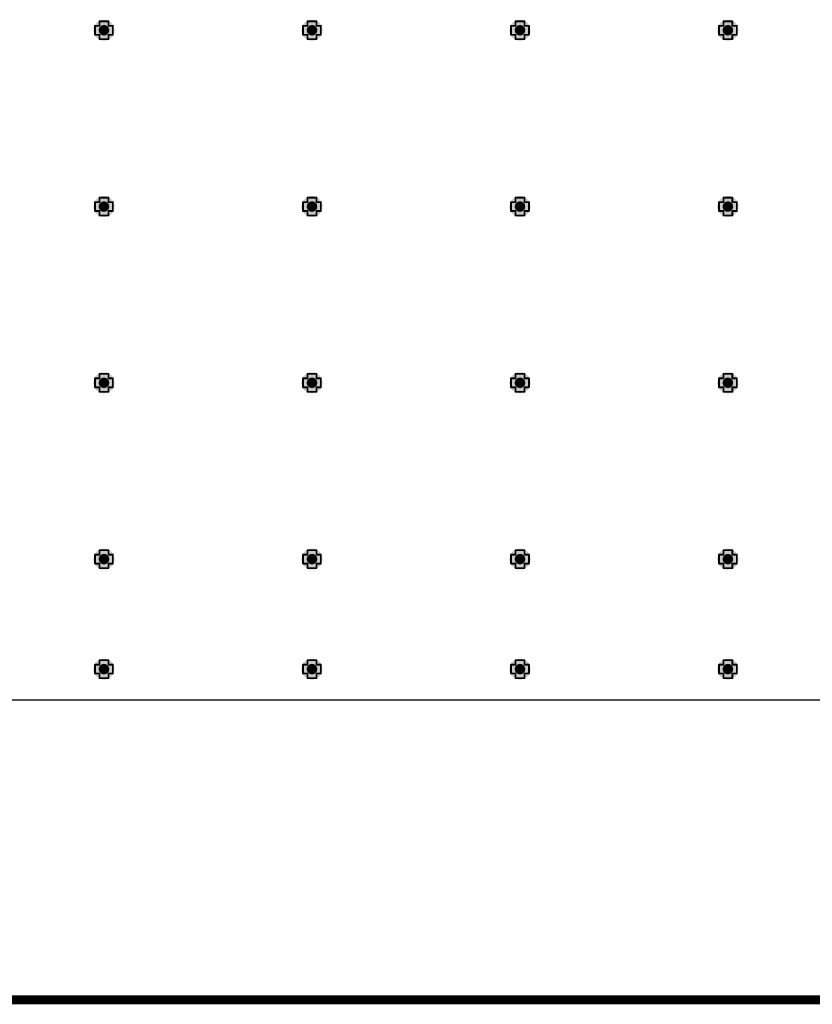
# Model space of a CAD drawing. Header units: inches. Extents: x -0.1 to 10.2, y 0 to 6.5.
# Tile 19 of 95: x 1.1 to 2, y 0 to 1.1. Entities that reach past the tile are written whole.
import ezdxf

# ---------------------------------------------------------------- set-up
doc = ezdxf.new("R2010")
doc.units = ezdxf.units.IN
doc.header["$MEASUREMENT"] = 0
for name, color, linetype in [('Board Outline', 216, 'Continuous'), ('Bottom Layer', 5, 'Continuous'), ('Drill Drawing', 1, 'Continuous'), ('Top Layer', 1, 'Continuous'), ('Via Holes', 16, 'Continuous')]:
    doc.layers.add(name, color=color, linetype=linetype)

msp = doc.modelspace()

# ---------------------------------------------------------------- hatches: boundary and pattern name
at = {"layer": 'Bottom Layer'}
h = msp.add_hatch(color=5, dxfattribs=at)
edge = h.paths.add_edge_path()
edge.add_arc((1.2008, 1.0827), 0.0118, 0, 360)
h = msp.add_hatch(color=5, dxfattribs=at)
edge = h.paths.add_edge_path()
edge.add_arc((1.4331, 1.0827), 0.0118, 0, 360)
h = msp.add_hatch(color=5, dxfattribs=at)
edge = h.paths.add_edge_path()
edge.add_arc((1.6654, 1.0827), 0.0118, 0, 360)
h = msp.add_hatch(color=5, dxfattribs=at)
edge = h.paths.add_edge_path()
edge.add_arc((1.8976, 1.0827), 0.0118, 0, 360)
h = msp.add_hatch(color=5, dxfattribs=at)
edge = h.paths.add_edge_path()
edge.add_arc((1.2008, 0.8858), 0.0118, 0, 360)
h = msp.add_hatch(color=5, dxfattribs=at)
edge = h.paths.add_edge_path()
edge.add_arc((1.4331, 0.8858), 0.0118, 0, 360)
h = msp.add_hatch(color=5, dxfattribs=at)
edge = h.paths.add_edge_path()
edge.add_arc((1.6654, 0.8858), 0.0118, 0, 360)
h = msp.add_hatch(color=5, dxfattribs=at)
edge = h.paths.add_edge_path()
edge.add_arc((1.8976, 0.8858), 0.0118, 0, 360)
h = msp.add_hatch(color=5, dxfattribs=at)
edge = h.paths.add_edge_path()
edge.add_arc((1.2008, 0.689), 0.0118, 0, 360)
h = msp.add_hatch(color=5, dxfattribs=at)
edge = h.paths.add_edge_path()
edge.add_arc((1.4331, 0.689), 0.0118, 0, 360)
h = msp.add_hatch(color=5, dxfattribs=at)
edge = h.paths.add_edge_path()
edge.add_arc((1.6654, 0.689), 0.0118, 0, 360)
h = msp.add_hatch(color=5, dxfattribs=at)
edge = h.paths.add_edge_path()
edge.add_arc((1.8976, 0.689), 0.0118, 0, 360)
h = msp.add_hatch(color=5, dxfattribs=at)
edge = h.paths.add_edge_path()
edge.add_arc((1.2008, 0.4921), 0.0118, 0, 360)
h = msp.add_hatch(color=5, dxfattribs=at)
edge = h.paths.add_edge_path()
edge.add_arc((1.4331, 0.4921), 0.0118, 0, 360)
h = msp.add_hatch(color=5, dxfattribs=at)
edge = h.paths.add_edge_path()
edge.add_arc((1.6654, 0.4921), 0.0118, 0, 360)
h = msp.add_hatch(color=5, dxfattribs=at)
edge = h.paths.add_edge_path()
edge.add_arc((1.8976, 0.4921), 0.0118, 0, 360)
h = msp.add_hatch(color=5, dxfattribs=at)
edge = h.paths.add_edge_path()
edge.add_arc((1.2008, 0.3693), 0.0118, 0, 360)
h = msp.add_hatch(color=5, dxfattribs=at)
edge = h.paths.add_edge_path()
edge.add_arc((1.4331, 0.3693), 0.0118, 0, 360)
h = msp.add_hatch(color=5, dxfattribs=at)
edge = h.paths.add_edge_path()
edge.add_arc((1.6654, 0.3693), 0.0118, 0, 360)
h = msp.add_hatch(color=5, dxfattribs=at)
edge = h.paths.add_edge_path()
edge.add_arc((1.8976, 0.3693), 0.0118, 0, 360)
at = {"layer": 'Top Layer'}
h = msp.add_hatch(color=1, dxfattribs=at)
edge = h.paths.add_edge_path()
edge.add_arc((1.2008, 1.0827), 0.0118, 0, 360)
h = msp.add_hatch(color=1, dxfattribs=at)
edge = h.paths.add_edge_path()
edge.add_arc((1.4331, 1.0827), 0.0118, 0, 360)
h = msp.add_hatch(color=1, dxfattribs=at)
edge = h.paths.add_edge_path()
edge.add_arc((1.6654, 1.0827), 0.0118, 0, 360)
h = msp.add_hatch(color=1, dxfattribs=at)
edge = h.paths.add_edge_path()
edge.add_arc((1.8976, 1.0827), 0.0118, 0, 360)
h = msp.add_hatch(color=1, dxfattribs=at)
edge = h.paths.add_edge_path()
edge.add_arc((1.2008, 0.8858), 0.0118, 0, 360)
h = msp.add_hatch(color=1, dxfattribs=at)
edge = h.paths.add_edge_path()
edge.add_arc((1.4331, 0.8858), 0.0118, 0, 360)
h = msp.add_hatch(color=1, dxfattribs=at)
edge = h.paths.add_edge_path()
edge.add_arc((1.6654, 0.8858), 0.0118, 0, 360)
h = msp.add_hatch(color=1, dxfattribs=at)
edge = h.paths.add_edge_path()
edge.add_arc((1.8976, 0.8858), 0.0118, 0, 360)
h = msp.add_hatch(color=1, dxfattribs=at)
edge = h.paths.add_edge_path()
edge.add_arc((1.2008, 0.689), 0.0118, 0, 360)
h = msp.add_hatch(color=1, dxfattribs=at)
edge = h.paths.add_edge_path()
edge.add_arc((1.4331, 0.689), 0.0118, 0, 360)
h = msp.add_hatch(color=1, dxfattribs=at)
edge = h.paths.add_edge_path()
edge.add_arc((1.6654, 0.689), 0.0118, 0, 360)
h = msp.add_hatch(color=1, dxfattribs=at)
edge = h.paths.add_edge_path()
edge.add_arc((1.8976, 0.689), 0.0118, 0, 360)
h = msp.add_hatch(color=1, dxfattribs=at)
edge = h.paths.add_edge_path()
edge.add_arc((1.2008, 0.4921), 0.0118, 0, 360)
h = msp.add_hatch(color=1, dxfattribs=at)
edge = h.paths.add_edge_path()
edge.add_arc((1.4331, 0.4921), 0.0118, 0, 360)
h = msp.add_hatch(color=1, dxfattribs=at)
edge = h.paths.add_edge_path()
edge.add_arc((1.6654, 0.4921), 0.0118, 0, 360)
h = msp.add_hatch(color=1, dxfattribs=at)
edge = h.paths.add_edge_path()
edge.add_arc((1.8976, 0.4921), 0.0118, 0, 360)
h = msp.add_hatch(color=1, dxfattribs=at)
edge = h.paths.add_edge_path()
edge.add_arc((1.2008, 0.3693), 0.0118, 0, 360)
h = msp.add_hatch(color=1, dxfattribs=at)
edge = h.paths.add_edge_path()
edge.add_arc((1.4331, 0.3693), 0.0118, 0, 360)
h = msp.add_hatch(color=1, dxfattribs=at)
edge = h.paths.add_edge_path()
edge.add_arc((1.6654, 0.3693), 0.0118, 0, 360)
h = msp.add_hatch(color=1, dxfattribs=at)
edge = h.paths.add_edge_path()
edge.add_arc((1.8976, 0.3693), 0.0118, 0, 360)
at = {"layer": 'Via Holes'}
h = msp.add_hatch(color=7, dxfattribs=at)
edge = h.paths.add_edge_path()
edge.add_arc((1.2008, 1.0827), 0.00591, 0, 360)
h = msp.add_hatch(color=7, dxfattribs=at)
edge = h.paths.add_edge_path()
edge.add_arc((1.4331, 1.0827), 0.00591, 0, 360)
h = msp.add_hatch(color=7, dxfattribs=at)
edge = h.paths.add_edge_path()
edge.add_arc((1.6654, 1.0827), 0.00591, 0, 360)
h = msp.add_hatch(color=7, dxfattribs=at)
edge = h.paths.add_edge_path()
edge.add_arc((1.8976, 1.0827), 0.00591, 0, 360)
h = msp.add_hatch(color=7, dxfattribs=at)
edge = h.paths.add_edge_path()
edge.add_arc((1.2008, 0.8858), 0.00591, 0, 360)
h = msp.add_hatch(color=7, dxfattribs=at)
edge = h.paths.add_edge_path()
edge.add_arc((1.4331, 0.8858), 0.00591, 0, 360)
h = msp.add_hatch(color=7, dxfattribs=at)
edge = h.paths.add_edge_path()
edge.add_arc((1.6654, 0.8858), 0.00591, 0, 360)
h = msp.add_hatch(color=7, dxfattribs=at)
edge = h.paths.add_edge_path()
edge.add_arc((1.8976, 0.8858), 0.00591, 0, 360)
h = msp.add_hatch(color=7, dxfattribs=at)
edge = h.paths.add_edge_path()
edge.add_arc((1.2008, 0.689), 0.00591, 0, 360)
h = msp.add_hatch(color=7, dxfattribs=at)
edge = h.paths.add_edge_path()
edge.add_arc((1.4331, 0.689), 0.00591, 0, 360)
h = msp.add_hatch(color=7, dxfattribs=at)
edge = h.paths.add_edge_path()
edge.add_arc((1.6654, 0.689), 0.00591, 0, 360)
h = msp.add_hatch(color=7, dxfattribs=at)
edge = h.paths.add_edge_path()
edge.add_arc((1.8976, 0.689), 0.00591, 0, 360)
h = msp.add_hatch(color=7, dxfattribs=at)
edge = h.paths.add_edge_path()
edge.add_arc((1.2008, 0.4921), 0.00591, 0, 360)
h = msp.add_hatch(color=7, dxfattribs=at)
edge = h.paths.add_edge_path()
edge.add_arc((1.4331, 0.4921), 0.00591, 0, 360)
h = msp.add_hatch(color=7, dxfattribs=at)
edge = h.paths.add_edge_path()
edge.add_arc((1.6654, 0.4921), 0.00591, 0, 360)
h = msp.add_hatch(color=7, dxfattribs=at)
edge = h.paths.add_edge_path()
edge.add_arc((1.8976, 0.4921), 0.00591, 0, 360)
h = msp.add_hatch(color=7, dxfattribs=at)
edge = h.paths.add_edge_path()
edge.add_arc((1.2008, 0.3693), 0.00591, 0, 360)
h = msp.add_hatch(color=7, dxfattribs=at)
edge = h.paths.add_edge_path()
edge.add_arc((1.4331, 0.3693), 0.00591, 0, 360)
h = msp.add_hatch(color=7, dxfattribs=at)
edge = h.paths.add_edge_path()
edge.add_arc((1.6654, 0.3693), 0.00591, 0, 360)
h = msp.add_hatch(color=7, dxfattribs=at)
edge = h.paths.add_edge_path()
edge.add_arc((1.8976, 0.3693), 0.00591, 0, 360)

# ---------------------------------------------------------------- linework, layer by layer
at = {"layer": 'Board Outline', "const_width": 0.01}
msp.add_lwpolyline([(0, 0), (4.7244, 0)], dxfattribs=at)
at = {"layer": 'Bottom Layer'}
msp.add_line((4.7091, 0.3346), (0.0153, 0.3346), dxfattribs=at)
at = {"layer": 'Drill Drawing', "const_width": 0.002}
for points in [[(1.1908, 1.0777), (1.1908, 1.0877)], [(1.1908, 1.0877), (1.1958, 1.0877)], [(1.1958, 1.0877), (1.1958, 1.0927)], [(1.1958, 1.0927), (1.2058, 1.0927)], [(1.2058, 1.0877), (1.2058, 1.0927)], [(1.2058, 1.0877), (1.2108, 1.0877)], [(1.2108, 1.0777), (1.2108, 1.0877)], [(1.4231, 1.0777), (1.4231, 1.0877)], [(1.4231, 1.0877), (1.4281, 1.0877)], [(1.4281, 1.0877), (1.4281, 1.0927)], [(1.4281, 1.0927), (1.4381, 1.0927)], [(1.4381, 1.0877), (1.4381, 1.0927)], [(1.4381, 1.0877), (1.4431, 1.0877)], [(1.4431, 1.0777), (1.4431, 1.0877)], [(1.6554, 1.0777), (1.6554, 1.0877)], [(1.6554, 1.0877), (1.6604, 1.0877)], [(1.6604, 1.0877), (1.6604, 1.0927)], [(1.6604, 1.0927), (1.6704, 1.0927)], [(1.6704, 1.0877), (1.6704, 1.0927)], [(1.6704, 1.0877), (1.6754, 1.0877)], [(1.6754, 1.0777), (1.6754, 1.0877)], [(1.8876, 1.0777), (1.8876, 1.0877)], [(1.8876, 1.0877), (1.8926, 1.0877)], [(1.8926, 1.0877), (1.8926, 1.0927)], [(1.8926, 1.0927), (1.9026, 1.0927)], [(1.9026, 1.0877), (1.9026, 1.0927)], [(1.9026, 1.0877), (1.9076, 1.0877)], [(1.9076, 1.0777), (1.9076, 1.0877)], [(1.1908, 1.0777), (1.1958, 1.0777)], [(1.1958, 1.0727), (1.1958, 1.0777)], [(1.2058, 1.0777), (1.2108, 1.0777)], [(1.2058, 1.0727), (1.2058, 1.0777)], [(1.4231, 1.0777), (1.4281, 1.0777)], [(1.4281, 1.0727), (1.4281, 1.0777)], [(1.4381, 1.0777), (1.4431, 1.0777)], [(1.4381, 1.0727), (1.4381, 1.0777)], [(1.6554, 1.0777), (1.6604, 1.0777)], [(1.6604, 1.0727), (1.6604, 1.0777)], [(1.6704, 1.0777), (1.6754, 1.0777)], [(1.6704, 1.0727), (1.6704, 1.0777)], [(1.8876, 1.0777), (1.8926, 1.0777)], [(1.8926, 1.0727), (1.8926, 1.0777)], [(1.9026, 1.0777), (1.9076, 1.0777)], [(1.9026, 1.0727), (1.9026, 1.0777)], [(1.1958, 1.0727), (1.2058, 1.0727)], [(1.4281, 1.0727), (1.4381, 1.0727)], [(1.6604, 1.0727), (1.6704, 1.0727)], [(1.8926, 1.0727), (1.9026, 1.0727)], [(1.1908, 0.8808), (1.1908, 0.8908)], [(1.1908, 0.8908), (1.1958, 0.8908)], [(1.1958, 0.8908), (1.1958, 0.8958)], [(1.1958, 0.8958), (1.2058, 0.8958)], [(1.2058, 0.8908), (1.2058, 0.8958)], [(1.2058, 0.8908), (1.2108, 0.8908)], [(1.2108, 0.8808), (1.2108, 0.8908)], [(1.4231, 0.8808), (1.4231, 0.8908)], [(1.4231, 0.8908), (1.4281, 0.8908)], [(1.4281, 0.8908), (1.4281, 0.8958)], [(1.4281, 0.8958), (1.4381, 0.8958)], [(1.4381, 0.8908), (1.4381, 0.8958)], [(1.4381, 0.8908), (1.4431, 0.8908)], [(1.4431, 0.8808), (1.4431, 0.8908)], [(1.6554, 0.8808), (1.6554, 0.8908)], [(1.6554, 0.8908), (1.6604, 0.8908)], [(1.6604, 0.8908), (1.6604, 0.8958)], [(1.6604, 0.8958), (1.6704, 0.8958)], [(1.6704, 0.8908), (1.6704, 0.8958)], [(1.6704, 0.8908), (1.6754, 0.8908)], [(1.6754, 0.8808), (1.6754, 0.8908)], [(1.8876, 0.8808), (1.8876, 0.8908)], [(1.8876, 0.8908), (1.8926, 0.8908)], [(1.8926, 0.8908), (1.8926, 0.8958)], [(1.8926, 0.8958), (1.9026, 0.8958)], [(1.9026, 0.8908), (1.9026, 0.8958)], [(1.9026, 0.8908), (1.9076, 0.8908)], [(1.9076, 0.8808), (1.9076, 0.8908)], [(1.1908, 0.8808), (1.1958, 0.8808)], [(1.1958, 0.8758), (1.1958, 0.8808)], [(1.2058, 0.8808), (1.2108, 0.8808)], [(1.2058, 0.8758), (1.2058, 0.8808)], [(1.4231, 0.8808), (1.4281, 0.8808)], [(1.4281, 0.8758), (1.4281, 0.8808)], [(1.4381, 0.8808), (1.4431, 0.8808)], [(1.4381, 0.8758), (1.4381, 0.8808)], [(1.6554, 0.8808), (1.6604, 0.8808)], [(1.6604, 0.8758), (1.6604, 0.8808)], [(1.6704, 0.8808), (1.6754, 0.8808)], [(1.6704, 0.8758), (1.6704, 0.8808)], [(1.8876, 0.8808), (1.8926, 0.8808)], [(1.8926, 0.8758), (1.8926, 0.8808)], [(1.9026, 0.8808), (1.9076, 0.8808)], [(1.9026, 0.8758), (1.9026, 0.8808)], [(1.1958, 0.8758), (1.2058, 0.8758)], [(1.4281, 0.8758), (1.4381, 0.8758)], [(1.6604, 0.8758), (1.6704, 0.8758)], [(1.8926, 0.8758), (1.9026, 0.8758)], [(1.1908, 0.684), (1.1908, 0.694)], [(1.1908, 0.694), (1.1958, 0.694)], [(1.1958, 0.694), (1.1958, 0.699)], [(1.1958, 0.699), (1.2058, 0.699)], [(1.2058, 0.694), (1.2058, 0.699)], [(1.2058, 0.694), (1.2108, 0.694)], [(1.2108, 0.684), (1.2108, 0.694)], [(1.4231, 0.684), (1.4231, 0.694)], [(1.4231, 0.694), (1.4281, 0.694)], [(1.4281, 0.694), (1.4281, 0.699)], [(1.4281, 0.699), (1.4381, 0.699)], [(1.4381, 0.694), (1.4381, 0.699)], [(1.4381, 0.694), (1.4431, 0.694)], [(1.4431, 0.684), (1.4431, 0.694)], [(1.6554, 0.684), (1.6554, 0.694)], [(1.6554, 0.694), (1.6604, 0.694)], [(1.6604, 0.694), (1.6604, 0.699)], [(1.6604, 0.699), (1.6704, 0.699)], [(1.6704, 0.694), (1.6704, 0.699)], [(1.6704, 0.694), (1.6754, 0.694)], [(1.6754, 0.684), (1.6754, 0.694)], [(1.8876, 0.684), (1.8876, 0.694)], [(1.8876, 0.694), (1.8926, 0.694)], [(1.8926, 0.694), (1.8926, 0.699)], [(1.8926, 0.699), (1.9026, 0.699)], [(1.9026, 0.694), (1.9026, 0.699)], [(1.9026, 0.694), (1.9076, 0.694)], [(1.9076, 0.684), (1.9076, 0.694)], [(1.1908, 0.684), (1.1958, 0.684)], [(1.1958, 0.679), (1.1958, 0.684)], [(1.2058, 0.684), (1.2108, 0.684)], [(1.2058, 0.679), (1.2058, 0.684)], [(1.4231, 0.684), (1.4281, 0.684)], [(1.4281, 0.679), (1.4281, 0.684)], [(1.4381, 0.684), (1.4431, 0.684)], [(1.4381, 0.679), (1.4381, 0.684)], [(1.6554, 0.684), (1.6604, 0.684)], [(1.6604, 0.679), (1.6604, 0.684)], [(1.6704, 0.684), (1.6754, 0.684)], [(1.6704, 0.679), (1.6704, 0.684)], [(1.8876, 0.684), (1.8926, 0.684)], [(1.8926, 0.679), (1.8926, 0.684)], [(1.9026, 0.684), (1.9076, 0.684)], [(1.9026, 0.679), (1.9026, 0.684)], [(1.1958, 0.679), (1.2058, 0.679)], [(1.4281, 0.679), (1.4381, 0.679)], [(1.6604, 0.679), (1.6704, 0.679)], [(1.8926, 0.679), (1.9026, 0.679)], [(1.1908, 0.4871), (1.1908, 0.4971)], [(1.1908, 0.4971), (1.1958, 0.4971)], [(1.1958, 0.4971), (1.1958, 0.5021)], [(1.1958, 0.5021), (1.2058, 0.5021)], [(1.2058, 0.4971), (1.2058, 0.5021)], [(1.2058, 0.4971), (1.2108, 0.4971)], [(1.2108, 0.4871), (1.2108, 0.4971)], [(1.4231, 0.4871), (1.4231, 0.4971)], [(1.4231, 0.4971), (1.4281, 0.4971)], [(1.4281, 0.4971), (1.4281, 0.5021)], [(1.4281, 0.5021), (1.4381, 0.5021)], [(1.4381, 0.4971), (1.4381, 0.5021)], [(1.4381, 0.4971), (1.4431, 0.4971)], [(1.4431, 0.4871), (1.4431, 0.4971)], [(1.6554, 0.4871), (1.6554, 0.4971)], [(1.6554, 0.4971), (1.6604, 0.4971)], [(1.6604, 0.4971), (1.6604, 0.5021)], [(1.6604, 0.5021), (1.6704, 0.5021)], [(1.6704, 0.4971), (1.6704, 0.5021)], [(1.6704, 0.4971), (1.6754, 0.4971)], [(1.6754, 0.4871), (1.6754, 0.4971)], [(1.8876, 0.4871), (1.8876, 0.4971)], [(1.8876, 0.4971), (1.8926, 0.4971)], [(1.8926, 0.4971), (1.8926, 0.5021)], [(1.8926, 0.5021), (1.9026, 0.5021)], [(1.9026, 0.4971), (1.9026, 0.5021)], [(1.9026, 0.4971), (1.9076, 0.4971)], [(1.9076, 0.4871), (1.9076, 0.4971)], [(1.1908, 0.4871), (1.1958, 0.4871)], [(1.1958, 0.4821), (1.1958, 0.4871)], [(1.2058, 0.4871), (1.2108, 0.4871)], [(1.2058, 0.4821), (1.2058, 0.4871)], [(1.4231, 0.4871), (1.4281, 0.4871)], [(1.4281, 0.4821), (1.4281, 0.4871)], [(1.4381, 0.4871), (1.4431, 0.4871)], [(1.4381, 0.4821), (1.4381, 0.4871)], [(1.6554, 0.4871), (1.6604, 0.4871)], [(1.6604, 0.4821), (1.6604, 0.4871)], [(1.6704, 0.4871), (1.6754, 0.4871)], [(1.6704, 0.4821), (1.6704, 0.4871)], [(1.8876, 0.4871), (1.8926, 0.4871)], [(1.8926, 0.4821), (1.8926, 0.4871)], [(1.9026, 0.4871), (1.9076, 0.4871)], [(1.9026, 0.4821), (1.9026, 0.4871)], [(1.1958, 0.4821), (1.2058, 0.4821)], [(1.4281, 0.4821), (1.4381, 0.4821)], [(1.6604, 0.4821), (1.6704, 0.4821)], [(1.8926, 0.4821), (1.9026, 0.4821)], [(1.1908, 0.3643), (1.1908, 0.3743)], [(1.1908, 0.3743), (1.1958, 0.3743)], [(1.1958, 0.3743), (1.1958, 0.3793)], [(1.1958, 0.3793), (1.2058, 0.3793)], [(1.2058, 0.3743), (1.2058, 0.3793)], [(1.2058, 0.3743), (1.2108, 0.3743)], [(1.2108, 0.3643), (1.2108, 0.3743)], [(1.4231, 0.3643), (1.4231, 0.3743)], [(1.4231, 0.3743), (1.4281, 0.3743)], [(1.4281, 0.3743), (1.4281, 0.3793)], [(1.4281, 0.3793), (1.4381, 0.3793)], [(1.4381, 0.3743), (1.4381, 0.3793)], [(1.4381, 0.3743), (1.4431, 0.3743)], [(1.4431, 0.3643), (1.4431, 0.3743)], [(1.6554, 0.3643), (1.6554, 0.3743)], [(1.6554, 0.3743), (1.6604, 0.3743)], [(1.6604, 0.3743), (1.6604, 0.3793)], [(1.6604, 0.3793), (1.6704, 0.3793)], [(1.6704, 0.3743), (1.6704, 0.3793)], [(1.6704, 0.3743), (1.6754, 0.3743)], [(1.6754, 0.3643), (1.6754, 0.3743)], [(1.8876, 0.3643), (1.8876, 0.3743)], [(1.8876, 0.3743), (1.8926, 0.3743)], [(1.8926, 0.3743), (1.8926, 0.3793)], [(1.8926, 0.3793), (1.9026, 0.3793)], [(1.9026, 0.3743), (1.9026, 0.3793)], [(1.9026, 0.3743), (1.9076, 0.3743)], [(1.9076, 0.3643), (1.9076, 0.3743)], [(1.1908, 0.3643), (1.1958, 0.3643)], [(1.1958, 0.3593), (1.1958, 0.3643)], [(1.2058, 0.3643), (1.2108, 0.3643)], [(1.2058, 0.3593), (1.2058, 0.3643)], [(1.4231, 0.3643), (1.4281, 0.3643)], [(1.4281, 0.3593), (1.4281, 0.3643)], [(1.4381, 0.3643), (1.4431, 0.3643)], [(1.4381, 0.3593), (1.4381, 0.3643)], [(1.6554, 0.3643), (1.6604, 0.3643)], [(1.6604, 0.3593), (1.6604, 0.3643)], [(1.6704, 0.3643), (1.6754, 0.3643)], [(1.6704, 0.3593), (1.6704, 0.3643)], [(1.8876, 0.3643), (1.8926, 0.3643)], [(1.8926, 0.3593), (1.8926, 0.3643)], [(1.9026, 0.3643), (1.9076, 0.3643)], [(1.9026, 0.3593), (1.9026, 0.3643)], [(1.1958, 0.3593), (1.2058, 0.3593)], [(1.4281, 0.3593), (1.4381, 0.3593)], [(1.6604, 0.3593), (1.6704, 0.3593)], [(1.8926, 0.3593), (1.9026, 0.3593)]]:
    msp.add_lwpolyline(points, dxfattribs=at)
at = {"layer": 'Drill Drawing', "const_width": 0.001}
for points in [[(1.1903, 1.0877, 1), (1.1913, 1.0877, 1)], [(1.1903, 1.0877, 1), (1.1913, 1.0877, 1)], [(1.1953, 1.0927, 1), (1.1963, 1.0927, 1)], [(1.1953, 1.0927, 1), (1.1963, 1.0927, 1)], [(1.1953, 1.0877, 1), (1.1963, 1.0877, 1)], [(1.1953, 1.0877, 1), (1.1963, 1.0877, 1)], [(1.2053, 1.0927, 1), (1.2063, 1.0927, 1)], [(1.2053, 1.0927, 1), (1.2063, 1.0927, 1)], [(1.2053, 1.0877, 1), (1.2063, 1.0877, 1)], [(1.2053, 1.0877, 1), (1.2063, 1.0877, 1)], [(1.2103, 1.0877, 1), (1.2113, 1.0877, 1)], [(1.2103, 1.0877, 1), (1.2113, 1.0877, 1)], [(1.4226, 1.0877, 1), (1.4236, 1.0877, 1)], [(1.4226, 1.0877, 1), (1.4236, 1.0877, 1)], [(1.4276, 1.0927, 1), (1.4286, 1.0927, 1)], [(1.4276, 1.0927, 1), (1.4286, 1.0927, 1)], [(1.4276, 1.0877, 1), (1.4286, 1.0877, 1)], [(1.4276, 1.0877, 1), (1.4286, 1.0877, 1)], [(1.4376, 1.0927, 1), (1.4386, 1.0927, 1)], [(1.4376, 1.0927, 1), (1.4386, 1.0927, 1)], [(1.4376, 1.0877, 1), (1.4386, 1.0877, 1)], [(1.4376, 1.0877, 1), (1.4386, 1.0877, 1)], [(1.4426, 1.0877, 1), (1.4436, 1.0877, 1)], [(1.4426, 1.0877, 1), (1.4436, 1.0877, 1)], [(1.6549, 1.0877, 1), (1.6559, 1.0877, 1)], [(1.6549, 1.0877, 1), (1.6559, 1.0877, 1)], [(1.6599, 1.0927, 1), (1.6609, 1.0927, 1)], [(1.6599, 1.0927, 1), (1.6609, 1.0927, 1)], [(1.6599, 1.0877, 1), (1.6609, 1.0877, 1)], [(1.6599, 1.0877, 1), (1.6609, 1.0877, 1)], [(1.6699, 1.0927, 1), (1.6709, 1.0927, 1)], [(1.6699, 1.0927, 1), (1.6709, 1.0927, 1)], [(1.6699, 1.0877, 1), (1.6709, 1.0877, 1)], [(1.6699, 1.0877, 1), (1.6709, 1.0877, 1)], [(1.6749, 1.0877, 1), (1.6759, 1.0877, 1)], [(1.6749, 1.0877, 1), (1.6759, 1.0877, 1)], [(1.8871, 1.0877, 1), (1.8881, 1.0877, 1)], [(1.8871, 1.0877, 1), (1.8881, 1.0877, 1)], [(1.8921, 1.0927, 1), (1.8931, 1.0927, 1)], [(1.8921, 1.0927, 1), (1.8931, 1.0927, 1)], [(1.8921, 1.0877, 1), (1.8931, 1.0877, 1)], [(1.8921, 1.0877, 1), (1.8931, 1.0877, 1)], [(1.9021, 1.0927, 1), (1.9031, 1.0927, 1)], [(1.9021, 1.0927, 1), (1.9031, 1.0927, 1)], [(1.9021, 1.0877, 1), (1.9031, 1.0877, 1)], [(1.9021, 1.0877, 1), (1.9031, 1.0877, 1)], [(1.9071, 1.0877, 1), (1.9081, 1.0877, 1)], [(1.9071, 1.0877, 1), (1.9081, 1.0877, 1)], [(1.1903, 1.0777, 1), (1.1913, 1.0777, 1)], [(1.1903, 1.0777, 1), (1.1913, 1.0777, 1)], [(1.1953, 1.0777, 1), (1.1963, 1.0777, 1)], [(1.1953, 1.0777, 1), (1.1963, 1.0777, 1)], [(1.2053, 1.0777, 1), (1.2063, 1.0777, 1)], [(1.2053, 1.0777, 1), (1.2063, 1.0777, 1)], [(1.2103, 1.0777, 1), (1.2113, 1.0777, 1)], [(1.2103, 1.0777, 1), (1.2113, 1.0777, 1)], [(1.4226, 1.0777, 1), (1.4236, 1.0777, 1)], [(1.4226, 1.0777, 1), (1.4236, 1.0777, 1)], [(1.4276, 1.0777, 1), (1.4286, 1.0777, 1)], [(1.4276, 1.0777, 1), (1.4286, 1.0777, 1)], [(1.4376, 1.0777, 1), (1.4386, 1.0777, 1)], [(1.4376, 1.0777, 1), (1.4386, 1.0777, 1)], [(1.4426, 1.0777, 1), (1.4436, 1.0777, 1)], [(1.4426, 1.0777, 1), (1.4436, 1.0777, 1)], [(1.6549, 1.0777, 1), (1.6559, 1.0777, 1)], [(1.6549, 1.0777, 1), (1.6559, 1.0777, 1)], [(1.6599, 1.0777, 1), (1.6609, 1.0777, 1)], [(1.6599, 1.0777, 1), (1.6609, 1.0777, 1)], [(1.6699, 1.0777, 1), (1.6709, 1.0777, 1)], [(1.6699, 1.0777, 1), (1.6709, 1.0777, 1)], [(1.6749, 1.0777, 1), (1.6759, 1.0777, 1)], [(1.6749, 1.0777, 1), (1.6759, 1.0777, 1)], [(1.8871, 1.0777, 1), (1.8881, 1.0777, 1)], [(1.8871, 1.0777, 1), (1.8881, 1.0777, 1)], [(1.8921, 1.0777, 1), (1.8931, 1.0777, 1)], [(1.8921, 1.0777, 1), (1.8931, 1.0777, 1)], [(1.9021, 1.0777, 1), (1.9031, 1.0777, 1)], [(1.9021, 1.0777, 1), (1.9031, 1.0777, 1)], [(1.9071, 1.0777, 1), (1.9081, 1.0777, 1)], [(1.9071, 1.0777, 1), (1.9081, 1.0777, 1)], [(1.1953, 1.0727, 1), (1.1963, 1.0727, 1)], [(1.1953, 1.0727, 1), (1.1963, 1.0727, 1)], [(1.2053, 1.0727, 1), (1.2063, 1.0727, 1)], [(1.2053, 1.0727, 1), (1.2063, 1.0727, 1)], [(1.4276, 1.0727, 1), (1.4286, 1.0727, 1)], [(1.4276, 1.0727, 1), (1.4286, 1.0727, 1)], [(1.4376, 1.0727, 1), (1.4386, 1.0727, 1)], [(1.4376, 1.0727, 1), (1.4386, 1.0727, 1)], [(1.6599, 1.0727, 1), (1.6609, 1.0727, 1)], [(1.6599, 1.0727, 1), (1.6609, 1.0727, 1)], [(1.6699, 1.0727, 1), (1.6709, 1.0727, 1)], [(1.6699, 1.0727, 1), (1.6709, 1.0727, 1)], [(1.8921, 1.0727, 1), (1.8931, 1.0727, 1)], [(1.8921, 1.0727, 1), (1.8931, 1.0727, 1)], [(1.9021, 1.0727, 1), (1.9031, 1.0727, 1)], [(1.9021, 1.0727, 1), (1.9031, 1.0727, 1)], [(1.1903, 0.8908, 1), (1.1913, 0.8908, 1)], [(1.1903, 0.8908, 1), (1.1913, 0.8908, 1)], [(1.1953, 0.8958, 1), (1.1963, 0.8958, 1)], [(1.1953, 0.8958, 1), (1.1963, 0.8958, 1)], [(1.1953, 0.8908, 1), (1.1963, 0.8908, 1)], [(1.1953, 0.8908, 1), (1.1963, 0.8908, 1)], [(1.2053, 0.8958, 1), (1.2063, 0.8958, 1)], [(1.2053, 0.8958, 1), (1.2063, 0.8958, 1)], [(1.2053, 0.8908, 1), (1.2063, 0.8908, 1)], [(1.2053, 0.8908, 1), (1.2063, 0.8908, 1)], [(1.2103, 0.8908, 1), (1.2113, 0.8908, 1)], [(1.2103, 0.8908, 1), (1.2113, 0.8908, 1)], [(1.4226, 0.8908, 1), (1.4236, 0.8908, 1)], [(1.4226, 0.8908, 1), (1.4236, 0.8908, 1)], [(1.4276, 0.8958, 1), (1.4286, 0.8958, 1)], [(1.4276, 0.8958, 1), (1.4286, 0.8958, 1)], [(1.4276, 0.8908, 1), (1.4286, 0.8908, 1)], [(1.4276, 0.8908, 1), (1.4286, 0.8908, 1)], [(1.4376, 0.8958, 1), (1.4386, 0.8958, 1)], [(1.4376, 0.8958, 1), (1.4386, 0.8958, 1)], [(1.4376, 0.8908, 1), (1.4386, 0.8908, 1)], [(1.4376, 0.8908, 1), (1.4386, 0.8908, 1)], [(1.4426, 0.8908, 1), (1.4436, 0.8908, 1)], [(1.4426, 0.8908, 1), (1.4436, 0.8908, 1)], [(1.6549, 0.8908, 1), (1.6559, 0.8908, 1)], [(1.6549, 0.8908, 1), (1.6559, 0.8908, 1)], [(1.6599, 0.8958, 1), (1.6609, 0.8958, 1)], [(1.6599, 0.8958, 1), (1.6609, 0.8958, 1)], [(1.6599, 0.8908, 1), (1.6609, 0.8908, 1)], [(1.6599, 0.8908, 1), (1.6609, 0.8908, 1)], [(1.6699, 0.8958, 1), (1.6709, 0.8958, 1)], [(1.6699, 0.8958, 1), (1.6709, 0.8958, 1)], [(1.6699, 0.8908, 1), (1.6709, 0.8908, 1)], [(1.6699, 0.8908, 1), (1.6709, 0.8908, 1)], [(1.6749, 0.8908, 1), (1.6759, 0.8908, 1)], [(1.6749, 0.8908, 1), (1.6759, 0.8908, 1)], [(1.8871, 0.8908, 1), (1.8881, 0.8908, 1)], [(1.8871, 0.8908, 1), (1.8881, 0.8908, 1)], [(1.8921, 0.8958, 1), (1.8931, 0.8958, 1)], [(1.8921, 0.8958, 1), (1.8931, 0.8958, 1)], [(1.8921, 0.8908, 1), (1.8931, 0.8908, 1)], [(1.8921, 0.8908, 1), (1.8931, 0.8908, 1)], [(1.9021, 0.8958, 1), (1.9031, 0.8958, 1)], [(1.9021, 0.8958, 1), (1.9031, 0.8958, 1)], [(1.9021, 0.8908, 1), (1.9031, 0.8908, 1)], [(1.9021, 0.8908, 1), (1.9031, 0.8908, 1)], [(1.9071, 0.8908, 1), (1.9081, 0.8908, 1)], [(1.9071, 0.8908, 1), (1.9081, 0.8908, 1)], [(1.1903, 0.8808, 1), (1.1913, 0.8808, 1)], [(1.1903, 0.8808, 1), (1.1913, 0.8808, 1)], [(1.1953, 0.8808, 1), (1.1963, 0.8808, 1)], [(1.1953, 0.8808, 1), (1.1963, 0.8808, 1)], [(1.2053, 0.8808, 1), (1.2063, 0.8808, 1)], [(1.2053, 0.8808, 1), (1.2063, 0.8808, 1)], [(1.2103, 0.8808, 1), (1.2113, 0.8808, 1)], [(1.2103, 0.8808, 1), (1.2113, 0.8808, 1)], [(1.4226, 0.8808, 1), (1.4236, 0.8808, 1)], [(1.4226, 0.8808, 1), (1.4236, 0.8808, 1)], [(1.4276, 0.8808, 1), (1.4286, 0.8808, 1)], [(1.4276, 0.8808, 1), (1.4286, 0.8808, 1)], [(1.4376, 0.8808, 1), (1.4386, 0.8808, 1)], [(1.4376, 0.8808, 1), (1.4386, 0.8808, 1)], [(1.4426, 0.8808, 1), (1.4436, 0.8808, 1)], [(1.4426, 0.8808, 1), (1.4436, 0.8808, 1)], [(1.6549, 0.8808, 1), (1.6559, 0.8808, 1)], [(1.6549, 0.8808, 1), (1.6559, 0.8808, 1)], [(1.6599, 0.8808, 1), (1.6609, 0.8808, 1)], [(1.6599, 0.8808, 1), (1.6609, 0.8808, 1)], [(1.6699, 0.8808, 1), (1.6709, 0.8808, 1)], [(1.6699, 0.8808, 1), (1.6709, 0.8808, 1)], [(1.6749, 0.8808, 1), (1.6759, 0.8808, 1)], [(1.6749, 0.8808, 1), (1.6759, 0.8808, 1)], [(1.8871, 0.8808, 1), (1.8881, 0.8808, 1)], [(1.8871, 0.8808, 1), (1.8881, 0.8808, 1)], [(1.8921, 0.8808, 1), (1.8931, 0.8808, 1)], [(1.8921, 0.8808, 1), (1.8931, 0.8808, 1)], [(1.9021, 0.8808, 1), (1.9031, 0.8808, 1)], [(1.9021, 0.8808, 1), (1.9031, 0.8808, 1)], [(1.9071, 0.8808, 1), (1.9081, 0.8808, 1)], [(1.9071, 0.8808, 1), (1.9081, 0.8808, 1)], [(1.1953, 0.8758, 1), (1.1963, 0.8758, 1)], [(1.1953, 0.8758, 1), (1.1963, 0.8758, 1)], [(1.2053, 0.8758, 1), (1.2063, 0.8758, 1)], [(1.2053, 0.8758, 1), (1.2063, 0.8758, 1)], [(1.4276, 0.8758, 1), (1.4286, 0.8758, 1)], [(1.4276, 0.8758, 1), (1.4286, 0.8758, 1)], [(1.4376, 0.8758, 1), (1.4386, 0.8758, 1)], [(1.4376, 0.8758, 1), (1.4386, 0.8758, 1)], [(1.6599, 0.8758, 1), (1.6609, 0.8758, 1)], [(1.6599, 0.8758, 1), (1.6609, 0.8758, 1)], [(1.6699, 0.8758, 1), (1.6709, 0.8758, 1)], [(1.6699, 0.8758, 1), (1.6709, 0.8758, 1)], [(1.8921, 0.8758, 1), (1.8931, 0.8758, 1)], [(1.8921, 0.8758, 1), (1.8931, 0.8758, 1)], [(1.9021, 0.8758, 1), (1.9031, 0.8758, 1)], [(1.9021, 0.8758, 1), (1.9031, 0.8758, 1)], [(1.1903, 0.694, 1), (1.1913, 0.694, 1)], [(1.1903, 0.694, 1), (1.1913, 0.694, 1)], [(1.1953, 0.699, 1), (1.1963, 0.699, 1)], [(1.1953, 0.699, 1), (1.1963, 0.699, 1)], [(1.1953, 0.694, 1), (1.1963, 0.694, 1)], [(1.1953, 0.694, 1), (1.1963, 0.694, 1)], [(1.2053, 0.699, 1), (1.2063, 0.699, 1)], [(1.2053, 0.699, 1), (1.2063, 0.699, 1)], [(1.2053, 0.694, 1), (1.2063, 0.694, 1)], [(1.2053, 0.694, 1), (1.2063, 0.694, 1)], [(1.2103, 0.694, 1), (1.2113, 0.694, 1)], [(1.2103, 0.694, 1), (1.2113, 0.694, 1)], [(1.4226, 0.694, 1), (1.4236, 0.694, 1)], [(1.4226, 0.694, 1), (1.4236, 0.694, 1)], [(1.4276, 0.699, 1), (1.4286, 0.699, 1)], [(1.4276, 0.699, 1), (1.4286, 0.699, 1)], [(1.4276, 0.694, 1), (1.4286, 0.694, 1)], [(1.4276, 0.694, 1), (1.4286, 0.694, 1)], [(1.4376, 0.699, 1), (1.4386, 0.699, 1)], [(1.4376, 0.699, 1), (1.4386, 0.699, 1)], [(1.4376, 0.694, 1), (1.4386, 0.694, 1)], [(1.4376, 0.694, 1), (1.4386, 0.694, 1)], [(1.4426, 0.694, 1), (1.4436, 0.694, 1)], [(1.4426, 0.694, 1), (1.4436, 0.694, 1)], [(1.6549, 0.694, 1), (1.6559, 0.694, 1)], [(1.6549, 0.694, 1), (1.6559, 0.694, 1)], [(1.6599, 0.699, 1), (1.6609, 0.699, 1)], [(1.6599, 0.699, 1), (1.6609, 0.699, 1)], [(1.6599, 0.694, 1), (1.6609, 0.694, 1)], [(1.6599, 0.694, 1), (1.6609, 0.694, 1)], [(1.6699, 0.699, 1), (1.6709, 0.699, 1)], [(1.6699, 0.699, 1), (1.6709, 0.699, 1)], [(1.6699, 0.694, 1), (1.6709, 0.694, 1)], [(1.6699, 0.694, 1), (1.6709, 0.694, 1)], [(1.6749, 0.694, 1), (1.6759, 0.694, 1)], [(1.6749, 0.694, 1), (1.6759, 0.694, 1)], [(1.8871, 0.694, 1), (1.8881, 0.694, 1)], [(1.8871, 0.694, 1), (1.8881, 0.694, 1)], [(1.8921, 0.699, 1), (1.8931, 0.699, 1)], [(1.8921, 0.699, 1), (1.8931, 0.699, 1)], [(1.8921, 0.694, 1), (1.8931, 0.694, 1)], [(1.8921, 0.694, 1), (1.8931, 0.694, 1)], [(1.9021, 0.699, 1), (1.9031, 0.699, 1)], [(1.9021, 0.699, 1), (1.9031, 0.699, 1)], [(1.9021, 0.694, 1), (1.9031, 0.694, 1)], [(1.9021, 0.694, 1), (1.9031, 0.694, 1)], [(1.9071, 0.694, 1), (1.9081, 0.694, 1)], [(1.9071, 0.694, 1), (1.9081, 0.694, 1)], [(1.1903, 0.684, 1), (1.1913, 0.684, 1)], [(1.1903, 0.684, 1), (1.1913, 0.684, 1)], [(1.1953, 0.684, 1), (1.1963, 0.684, 1)], [(1.1953, 0.684, 1), (1.1963, 0.684, 1)], [(1.2053, 0.684, 1), (1.2063, 0.684, 1)], [(1.2053, 0.684, 1), (1.2063, 0.684, 1)], [(1.2103, 0.684, 1), (1.2113, 0.684, 1)], [(1.2103, 0.684, 1), (1.2113, 0.684, 1)], [(1.4226, 0.684, 1), (1.4236, 0.684, 1)], [(1.4226, 0.684, 1), (1.4236, 0.684, 1)], [(1.4276, 0.684, 1), (1.4286, 0.684, 1)], [(1.4276, 0.684, 1), (1.4286, 0.684, 1)], [(1.4376, 0.684, 1), (1.4386, 0.684, 1)], [(1.4376, 0.684, 1), (1.4386, 0.684, 1)], [(1.4426, 0.684, 1), (1.4436, 0.684, 1)], [(1.4426, 0.684, 1), (1.4436, 0.684, 1)], [(1.6549, 0.684, 1), (1.6559, 0.684, 1)], [(1.6549, 0.684, 1), (1.6559, 0.684, 1)], [(1.6599, 0.684, 1), (1.6609, 0.684, 1)], [(1.6599, 0.684, 1), (1.6609, 0.684, 1)], [(1.6699, 0.684, 1), (1.6709, 0.684, 1)], [(1.6699, 0.684, 1), (1.6709, 0.684, 1)], [(1.6749, 0.684, 1), (1.6759, 0.684, 1)], [(1.6749, 0.684, 1), (1.6759, 0.684, 1)], [(1.8871, 0.684, 1), (1.8881, 0.684, 1)], [(1.8871, 0.684, 1), (1.8881, 0.684, 1)], [(1.8921, 0.684, 1), (1.8931, 0.684, 1)], [(1.8921, 0.684, 1), (1.8931, 0.684, 1)], [(1.9021, 0.684, 1), (1.9031, 0.684, 1)], [(1.9021, 0.684, 1), (1.9031, 0.684, 1)], [(1.9071, 0.684, 1), (1.9081, 0.684, 1)], [(1.9071, 0.684, 1), (1.9081, 0.684, 1)], [(1.1953, 0.679, 1), (1.1963, 0.679, 1)], [(1.1953, 0.679, 1), (1.1963, 0.679, 1)], [(1.2053, 0.679, 1), (1.2063, 0.679, 1)], [(1.2053, 0.679, 1), (1.2063, 0.679, 1)], [(1.4276, 0.679, 1), (1.4286, 0.679, 1)], [(1.4276, 0.679, 1), (1.4286, 0.679, 1)], [(1.4376, 0.679, 1), (1.4386, 0.679, 1)], [(1.4376, 0.679, 1), (1.4386, 0.679, 1)], [(1.6599, 0.679, 1), (1.6609, 0.679, 1)], [(1.6599, 0.679, 1), (1.6609, 0.679, 1)], [(1.6699, 0.679, 1), (1.6709, 0.679, 1)], [(1.6699, 0.679, 1), (1.6709, 0.679, 1)], [(1.8921, 0.679, 1), (1.8931, 0.679, 1)], [(1.8921, 0.679, 1), (1.8931, 0.679, 1)], [(1.9021, 0.679, 1), (1.9031, 0.679, 1)], [(1.9021, 0.679, 1), (1.9031, 0.679, 1)], [(1.1903, 0.4971, 1), (1.1913, 0.4971, 1)], [(1.1903, 0.4971, 1), (1.1913, 0.4971, 1)], [(1.1953, 0.5021, 1), (1.1963, 0.5021, 1)], [(1.1953, 0.5021, 1), (1.1963, 0.5021, 1)], [(1.1953, 0.4971, 1), (1.1963, 0.4971, 1)], [(1.1953, 0.4971, 1), (1.1963, 0.4971, 1)], [(1.2053, 0.5021, 1), (1.2063, 0.5021, 1)], [(1.2053, 0.5021, 1), (1.2063, 0.5021, 1)], [(1.2053, 0.4971, 1), (1.2063, 0.4971, 1)], [(1.2053, 0.4971, 1), (1.2063, 0.4971, 1)], [(1.2103, 0.4971, 1), (1.2113, 0.4971, 1)], [(1.2103, 0.4971, 1), (1.2113, 0.4971, 1)], [(1.4226, 0.4971, 1), (1.4236, 0.4971, 1)], [(1.4226, 0.4971, 1), (1.4236, 0.4971, 1)], [(1.4276, 0.5021, 1), (1.4286, 0.5021, 1)], [(1.4276, 0.5021, 1), (1.4286, 0.5021, 1)], [(1.4276, 0.4971, 1), (1.4286, 0.4971, 1)], [(1.4276, 0.4971, 1), (1.4286, 0.4971, 1)], [(1.4376, 0.5021, 1), (1.4386, 0.5021, 1)], [(1.4376, 0.5021, 1), (1.4386, 0.5021, 1)], [(1.4376, 0.4971, 1), (1.4386, 0.4971, 1)], [(1.4376, 0.4971, 1), (1.4386, 0.4971, 1)], [(1.4426, 0.4971, 1), (1.4436, 0.4971, 1)], [(1.4426, 0.4971, 1), (1.4436, 0.4971, 1)], [(1.6549, 0.4971, 1), (1.6559, 0.4971, 1)], [(1.6549, 0.4971, 1), (1.6559, 0.4971, 1)], [(1.6599, 0.5021, 1), (1.6609, 0.5021, 1)], [(1.6599, 0.5021, 1), (1.6609, 0.5021, 1)], [(1.6599, 0.4971, 1), (1.6609, 0.4971, 1)], [(1.6599, 0.4971, 1), (1.6609, 0.4971, 1)], [(1.6699, 0.5021, 1), (1.6709, 0.5021, 1)], [(1.6699, 0.5021, 1), (1.6709, 0.5021, 1)], [(1.6699, 0.4971, 1), (1.6709, 0.4971, 1)], [(1.6699, 0.4971, 1), (1.6709, 0.4971, 1)], [(1.6749, 0.4971, 1), (1.6759, 0.4971, 1)], [(1.6749, 0.4971, 1), (1.6759, 0.4971, 1)], [(1.8871, 0.4971, 1), (1.8881, 0.4971, 1)], [(1.8871, 0.4971, 1), (1.8881, 0.4971, 1)], [(1.8921, 0.5021, 1), (1.8931, 0.5021, 1)], [(1.8921, 0.5021, 1), (1.8931, 0.5021, 1)], [(1.8921, 0.4971, 1), (1.8931, 0.4971, 1)], [(1.8921, 0.4971, 1), (1.8931, 0.4971, 1)], [(1.9021, 0.5021, 1), (1.9031, 0.5021, 1)], [(1.9021, 0.5021, 1), (1.9031, 0.5021, 1)], [(1.9021, 0.4971, 1), (1.9031, 0.4971, 1)], [(1.9021, 0.4971, 1), (1.9031, 0.4971, 1)], [(1.9071, 0.4971, 1), (1.9081, 0.4971, 1)], [(1.9071, 0.4971, 1), (1.9081, 0.4971, 1)], [(1.1903, 0.4871, 1), (1.1913, 0.4871, 1)], [(1.1903, 0.4871, 1), (1.1913, 0.4871, 1)], [(1.1953, 0.4871, 1), (1.1963, 0.4871, 1)], [(1.1953, 0.4871, 1), (1.1963, 0.4871, 1)], [(1.2053, 0.4871, 1), (1.2063, 0.4871, 1)], [(1.2053, 0.4871, 1), (1.2063, 0.4871, 1)], [(1.2103, 0.4871, 1), (1.2113, 0.4871, 1)], [(1.2103, 0.4871, 1), (1.2113, 0.4871, 1)], [(1.4226, 0.4871, 1), (1.4236, 0.4871, 1)], [(1.4226, 0.4871, 1), (1.4236, 0.4871, 1)], [(1.4276, 0.4871, 1), (1.4286, 0.4871, 1)], [(1.4276, 0.4871, 1), (1.4286, 0.4871, 1)], [(1.4376, 0.4871, 1), (1.4386, 0.4871, 1)], [(1.4376, 0.4871, 1), (1.4386, 0.4871, 1)], [(1.4426, 0.4871, 1), (1.4436, 0.4871, 1)], [(1.4426, 0.4871, 1), (1.4436, 0.4871, 1)], [(1.6549, 0.4871, 1), (1.6559, 0.4871, 1)], [(1.6549, 0.4871, 1), (1.6559, 0.4871, 1)], [(1.6599, 0.4871, 1), (1.6609, 0.4871, 1)], [(1.6599, 0.4871, 1), (1.6609, 0.4871, 1)], [(1.6699, 0.4871, 1), (1.6709, 0.4871, 1)], [(1.6699, 0.4871, 1), (1.6709, 0.4871, 1)], [(1.6749, 0.4871, 1), (1.6759, 0.4871, 1)], [(1.6749, 0.4871, 1), (1.6759, 0.4871, 1)], [(1.8871, 0.4871, 1), (1.8881, 0.4871, 1)], [(1.8871, 0.4871, 1), (1.8881, 0.4871, 1)], [(1.8921, 0.4871, 1), (1.8931, 0.4871, 1)], [(1.8921, 0.4871, 1), (1.8931, 0.4871, 1)], [(1.9021, 0.4871, 1), (1.9031, 0.4871, 1)], [(1.9021, 0.4871, 1), (1.9031, 0.4871, 1)], [(1.9071, 0.4871, 1), (1.9081, 0.4871, 1)], [(1.9071, 0.4871, 1), (1.9081, 0.4871, 1)], [(1.1953, 0.4821, 1), (1.1963, 0.4821, 1)], [(1.1953, 0.4821, 1), (1.1963, 0.4821, 1)], [(1.2053, 0.4821, 1), (1.2063, 0.4821, 1)], [(1.2053, 0.4821, 1), (1.2063, 0.4821, 1)], [(1.4276, 0.4821, 1), (1.4286, 0.4821, 1)], [(1.4276, 0.4821, 1), (1.4286, 0.4821, 1)], [(1.4376, 0.4821, 1), (1.4386, 0.4821, 1)], [(1.4376, 0.4821, 1), (1.4386, 0.4821, 1)], [(1.6599, 0.4821, 1), (1.6609, 0.4821, 1)], [(1.6599, 0.4821, 1), (1.6609, 0.4821, 1)], [(1.6699, 0.4821, 1), (1.6709, 0.4821, 1)], [(1.6699, 0.4821, 1), (1.6709, 0.4821, 1)], [(1.8921, 0.4821, 1), (1.8931, 0.4821, 1)], [(1.8921, 0.4821, 1), (1.8931, 0.4821, 1)], [(1.9021, 0.4821, 1), (1.9031, 0.4821, 1)], [(1.9021, 0.4821, 1), (1.9031, 0.4821, 1)], [(1.1903, 0.3743, 1), (1.1913, 0.3743, 1)], [(1.1903, 0.3743, 1), (1.1913, 0.3743, 1)], [(1.1953, 0.3793, 1), (1.1963, 0.3793, 1)], [(1.1953, 0.3793, 1), (1.1963, 0.3793, 1)], [(1.1953, 0.3743, 1), (1.1963, 0.3743, 1)], [(1.1953, 0.3743, 1), (1.1963, 0.3743, 1)], [(1.2053, 0.3793, 1), (1.2063, 0.3793, 1)], [(1.2053, 0.3793, 1), (1.2063, 0.3793, 1)], [(1.2053, 0.3743, 1), (1.2063, 0.3743, 1)], [(1.2053, 0.3743, 1), (1.2063, 0.3743, 1)], [(1.2103, 0.3743, 1), (1.2113, 0.3743, 1)], [(1.2103, 0.3743, 1), (1.2113, 0.3743, 1)], [(1.4226, 0.3743, 1), (1.4236, 0.3743, 1)], [(1.4226, 0.3743, 1), (1.4236, 0.3743, 1)], [(1.4276, 0.3793, 1), (1.4286, 0.3793, 1)], [(1.4276, 0.3793, 1), (1.4286, 0.3793, 1)], [(1.4276, 0.3743, 1), (1.4286, 0.3743, 1)], [(1.4276, 0.3743, 1), (1.4286, 0.3743, 1)], [(1.4376, 0.3793, 1), (1.4386, 0.3793, 1)], [(1.4376, 0.3793, 1), (1.4386, 0.3793, 1)], [(1.4376, 0.3743, 1), (1.4386, 0.3743, 1)], [(1.4376, 0.3743, 1), (1.4386, 0.3743, 1)], [(1.4426, 0.3743, 1), (1.4436, 0.3743, 1)], [(1.4426, 0.3743, 1), (1.4436, 0.3743, 1)], [(1.6549, 0.3743, 1), (1.6559, 0.3743, 1)], [(1.6549, 0.3743, 1), (1.6559, 0.3743, 1)], [(1.6599, 0.3793, 1), (1.6609, 0.3793, 1)], [(1.6599, 0.3793, 1), (1.6609, 0.3793, 1)], [(1.6599, 0.3743, 1), (1.6609, 0.3743, 1)], [(1.6599, 0.3743, 1), (1.6609, 0.3743, 1)], [(1.6699, 0.3793, 1), (1.6709, 0.3793, 1)], [(1.6699, 0.3793, 1), (1.6709, 0.3793, 1)], [(1.6699, 0.3743, 1), (1.6709, 0.3743, 1)], [(1.6699, 0.3743, 1), (1.6709, 0.3743, 1)], [(1.6749, 0.3743, 1), (1.6759, 0.3743, 1)], [(1.6749, 0.3743, 1), (1.6759, 0.3743, 1)], [(1.8871, 0.3743, 1), (1.8881, 0.3743, 1)], [(1.8871, 0.3743, 1), (1.8881, 0.3743, 1)], [(1.8921, 0.3793, 1), (1.8931, 0.3793, 1)], [(1.8921, 0.3793, 1), (1.8931, 0.3793, 1)], [(1.8921, 0.3743, 1), (1.8931, 0.3743, 1)], [(1.8921, 0.3743, 1), (1.8931, 0.3743, 1)], [(1.9021, 0.3793, 1), (1.9031, 0.3793, 1)], [(1.9021, 0.3793, 1), (1.9031, 0.3793, 1)], [(1.9021, 0.3743, 1), (1.9031, 0.3743, 1)], [(1.9021, 0.3743, 1), (1.9031, 0.3743, 1)], [(1.9071, 0.3743, 1), (1.9081, 0.3743, 1)], [(1.9071, 0.3743, 1), (1.9081, 0.3743, 1)], [(1.1903, 0.3643, 1), (1.1913, 0.3643, 1)], [(1.1903, 0.3643, 1), (1.1913, 0.3643, 1)], [(1.1953, 0.3643, 1), (1.1963, 0.3643, 1)], [(1.1953, 0.3643, 1), (1.1963, 0.3643, 1)], [(1.2053, 0.3643, 1), (1.2063, 0.3643, 1)], [(1.2053, 0.3643, 1), (1.2063, 0.3643, 1)], [(1.2103, 0.3643, 1), (1.2113, 0.3643, 1)], [(1.2103, 0.3643, 1), (1.2113, 0.3643, 1)], [(1.4226, 0.3643, 1), (1.4236, 0.3643, 1)], [(1.4226, 0.3643, 1), (1.4236, 0.3643, 1)], [(1.4276, 0.3643, 1), (1.4286, 0.3643, 1)], [(1.4276, 0.3643, 1), (1.4286, 0.3643, 1)], [(1.4376, 0.3643, 1), (1.4386, 0.3643, 1)], [(1.4376, 0.3643, 1), (1.4386, 0.3643, 1)], [(1.4426, 0.3643, 1), (1.4436, 0.3643, 1)], [(1.4426, 0.3643, 1), (1.4436, 0.3643, 1)], [(1.6549, 0.3643, 1), (1.6559, 0.3643, 1)], [(1.6549, 0.3643, 1), (1.6559, 0.3643, 1)], [(1.6599, 0.3643, 1), (1.6609, 0.3643, 1)], [(1.6599, 0.3643, 1), (1.6609, 0.3643, 1)], [(1.6699, 0.3643, 1), (1.6709, 0.3643, 1)], [(1.6699, 0.3643, 1), (1.6709, 0.3643, 1)], [(1.6749, 0.3643, 1), (1.6759, 0.3643, 1)], [(1.6749, 0.3643, 1), (1.6759, 0.3643, 1)], [(1.8871, 0.3643, 1), (1.8881, 0.3643, 1)], [(1.8871, 0.3643, 1), (1.8881, 0.3643, 1)], [(1.8921, 0.3643, 1), (1.8931, 0.3643, 1)], [(1.8921, 0.3643, 1), (1.8931, 0.3643, 1)], [(1.9021, 0.3643, 1), (1.9031, 0.3643, 1)], [(1.9021, 0.3643, 1), (1.9031, 0.3643, 1)], [(1.9071, 0.3643, 1), (1.9081, 0.3643, 1)], [(1.9071, 0.3643, 1), (1.9081, 0.3643, 1)], [(1.1953, 0.3593, 1), (1.1963, 0.3593, 1)], [(1.1953, 0.3593, 1), (1.1963, 0.3593, 1)], [(1.2053, 0.3593, 1), (1.2063, 0.3593, 1)], [(1.2053, 0.3593, 1), (1.2063, 0.3593, 1)], [(1.4276, 0.3593, 1), (1.4286, 0.3593, 1)], [(1.4276, 0.3593, 1), (1.4286, 0.3593, 1)], [(1.4376, 0.3593, 1), (1.4386, 0.3593, 1)], [(1.4376, 0.3593, 1), (1.4386, 0.3593, 1)], [(1.6599, 0.3593, 1), (1.6609, 0.3593, 1)], [(1.6599, 0.3593, 1), (1.6609, 0.3593, 1)], [(1.6699, 0.3593, 1), (1.6709, 0.3593, 1)], [(1.6699, 0.3593, 1), (1.6709, 0.3593, 1)], [(1.8921, 0.3593, 1), (1.8931, 0.3593, 1)], [(1.8921, 0.3593, 1), (1.8931, 0.3593, 1)], [(1.9021, 0.3593, 1), (1.9031, 0.3593, 1)], [(1.9021, 0.3593, 1), (1.9031, 0.3593, 1)]]:
    msp.add_lwpolyline(points, format="xyb", close=True, dxfattribs=at)
at = {"layer": 'Top Layer'}
msp.add_line((4.7091, 0.3346), (0.0153, 0.3346), dxfattribs=at)

doc.saveas('drawing.dxf')
